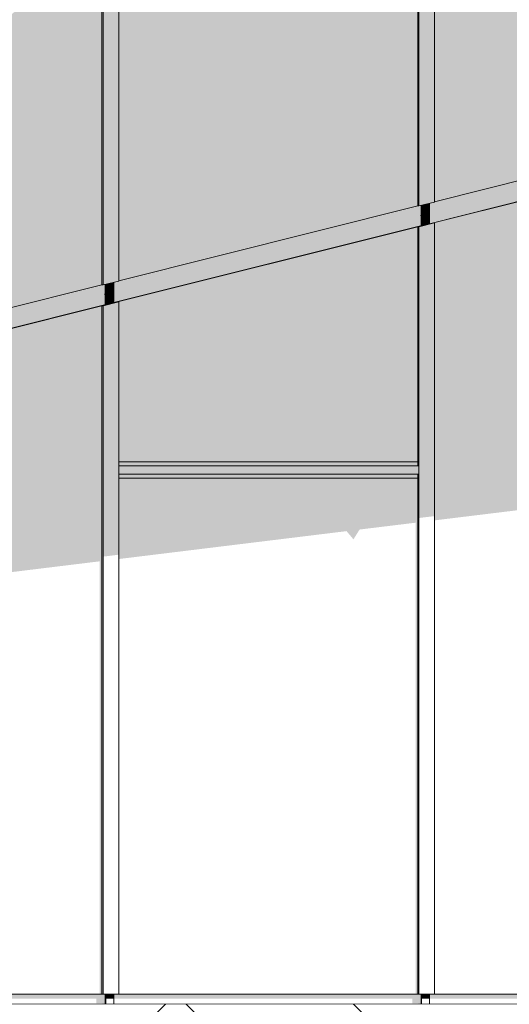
# Model space of a CAD drawing. Header units: millimetres. Extents: x 7522813 to 7573737, y -9734 to 10800.
# Tile 34 of 71: x 7538905 to 7540096, y 0 to 2394. Entities that reach past the tile are written whole.
import ezdxf

# ---------------------------------------------------------------- set-up
doc = ezdxf.new("R2010")
doc.units = ezdxf.units.MM
doc.header["$MEASUREMENT"] = 0
doc.linetypes.add('Wipeout_Contour', pattern=[1000, 0, -1000])
for name, color, linetype in [('Nowe_130-Z Teren otaczajacy', 7, 'Continuous'), ('Nowe_290-A Ściany kurtynowe', 7, 'Continuous'), ('Nowe_Wypełnienia PZT', 7, 'Continuous')]:
    doc.layers.add(name, color=color, linetype=linetype)
doc.layers.add('Nowe_130-Z Teren otaczajacy_Nr_pióra__93', color=7, linetype='Continuous', lineweight=13)
doc.layers.add('Nowe_290-A Ściany kurtynowe_Nr_pióra__87', color=7, linetype='Continuous', lineweight=13)
doc.layers.add('Nowe_290-A Ściany kurtynowe_Nr_pióra__81', color=7, linetype='Continuous', lineweight=13, true_color=0x6a6a6a)
doc.layers.add('Nowe_Wypełnienia PZT_Nr_pióra__61', color=7, linetype='Continuous', lineweight=13, true_color=0x6a6a6a)

# ---------------------------------------------------------------- blocks, each defined once
blk = doc.blocks.new('ElemPrzekroju_35', base_point=(6982742.1, 0))
at = {"layer": 'Nowe_290-A Ściany kurtynowe_Nr_pióra__81', "linetype": 'Continuous', "lineweight": 0, "true_color": 0x1a1a1a}
blk.add_hatch(color=250, dxfattribs=at).paths.add_polyline_path([(7539111.5, 25), (7537549, 25), (7537549, 10.3), (7537550.5, 13.6), (7539091.3, 13.6), (7539091.3, 2.2), (7539106.2, 2.2), (7539106.2, 0), (7539111.5, 0)])
blk = doc.blocks.new('ElemPrzekroju_36', base_point=(6982742.1, 0))
at = {"layer": 'Nowe_290-A Ściany kurtynowe_Nr_pióra__81', "linetype": 'Continuous', "lineweight": 0, "true_color": 0x1a1a1a}
blk.add_hatch(color=250, dxfattribs=at).paths.add_polyline_path([(7539879.8, 25), (7539133.5, 25), (7539133.5, 10.3), (7539135, 13.6), (7539859.6, 13.6), (7539859.6, 2.2), (7539874.5, 2.2), (7539874.5, 0), (7539879.8, 0)])
blk = doc.blocks.new('ElemPrzekroju_37', base_point=(6982742.1, 0))
at = {"layer": 'Nowe_290-A Ściany kurtynowe_Nr_pióra__81', "linetype": 'Continuous', "lineweight": 0, "true_color": 0x1a1a1a}
blk.add_hatch(color=250, dxfattribs=at).paths.add_polyline_path([(7539901.8, 25), (7539901.8, 10.3), (7539903.3, 13.6), (7541444.1, 13.6), (7541444.1, 2.2), (7541459, 2.2), (7541459, 0), (7541464.3, 0), (7541464.3, 25)])
blk = doc.blocks.new('ElemPrzekroju_44', base_point=(6982742.1, 0))
at = {"layer": 'Nowe_290-A Ściany kurtynowe_Nr_pióra__81', "linetype": 'Continuous', "lineweight": 0, "true_color": 0x1a1a1a}
for points in [[(7539872.9, 1319), (7539145.9, 1319), (7539145.9, 1309), (7539872.9, 1309)], [(7539872.9, 1289), (7539145.9, 1289), (7539145.9, 1082.7), (7539699.9, 1150.5), (7539716.7, 1130.6), (7539731.6, 1154.4), (7539867.7, 1171), (7539867.7, 25), (7539872.9, 25)], [(7539114.3, 25), (7539111.5, 25), (7539111.5, 0), (7539114.3, 0)], [(7539114.3, 13.6), (7539123.9, 13.6), (7539123.9, 25), (7539114.3, 25)], [(7539892.2, 25), (7539892.2, 13.6), (7539901.8, 13.6), (7539901.8, 25)]]:
    blk.add_hatch(color=250, dxfattribs=at).paths.add_polyline_path(points)
at = {"layer": 'Nowe_290-A Ściany kurtynowe_Nr_pióra__87', "color": 7, "linetype": 'Continuous', "lineweight": 13}
for p, q in [((7539872.9, 1319), (7539145.9, 1319)), ((7539114.3, 25), (7539114.3, 0)), ((7539145.9, 25), (7539872.9, 25)), ((7539901.8, 0), (7539901.8, 25))]:
    blk.add_line(p, q, dxfattribs=at)
blk = doc.blocks.new('ElemPrzekroju_49', base_point=(6982742.1, 0))
at = {"layer": 'Nowe_290-A Ściany kurtynowe_Nr_pióra__81', "linetype": 'Continuous', "lineweight": 0, "true_color": 0x1a1a1a}
for points in [[(7539123.9, 1728.2), (7539123.9, 1703), (7539133.5, 1705.4), (7539133.5, 1730.6)], [(7537549, 1309.9), (7537549, 1309.2), (7539114.3, 1700.6), (7539111.5, 1700.6)], [(7539104.7, 1698.2), (7537558.6, 1311.6), (7537561.4, 1311.6), (7537561.4, 889), (7537774.9, 915.1), (7537801.1, 875.2), (7537839.4, 887.6), (7537834.7, 902.3), (7537849.1, 897.9), (7537844.2, 923.6), (7539099.4, 1077.1), (7539099.4, 25), (7539104.7, 25)], [(7537527, 1329.6), (7537527, 1319), (7537529.8, 1319), (7537529.8, 1329.6)], [(7537539.4, 1332.5), (7537529.8, 1330.1), (7537529.8, 1319), (7537539.4, 1319)], [(7537529.8, 25), (7537527, 25), (7537527, 0), (7537529.8, 0)], [(7537529.8, 13.6), (7537539.4, 13.6), (7537539.4, 25), (7537529.8, 25)], [(7539123.9, 25), (7539123.9, 13.6), (7539133.5, 13.6), (7539133.5, 25)]]:
    blk.add_hatch(color=250, dxfattribs=at).paths.add_polyline_path(points)
at = {"layer": 'Nowe_290-A Ściany kurtynowe_Nr_pióra__87', "color": 7, "linetype": 'Continuous', "lineweight": 13}
for p, q in [((7539133.5, 1731.1), (7539123.9, 1728.7)), ((7539123.9, 1728.7), (7539123.9, 1728.2)), ((7539133.5, 1705.4), (7539133.5, 1730.6)), ((7539104.7, 1698.2), (7537558.6, 1311.6)), ((7537527, 1330.1), (7537529.8, 1330.1)), ((7537539.4, 1332.5), (7537529.8, 1330.1)), ((7537529.8, 1329.6), (7537529.8, 1304.4)), ((7537539.4, 1332), (7537539.4, 1332.5)), ((7537539.4, 1306.8), (7537539.4, 1319)), ((7537529.8, 25), (7537529.8, 0)), ((7537561.4, 25), (7539104.7, 25)), ((7539133.5, 0), (7539133.5, 25))]:
    blk.add_line(p, q, dxfattribs=at)
blk = doc.blocks.new('ElemPrzekroju_183', base_point=(6982742.1, 0))
at = {"layer": 'Nowe_290-A Ściany kurtynowe_Nr_pióra__81', "linetype": 'Continuous', "lineweight": 0, "true_color": 0x1a1a1a}
for points in [[(7541476.7, 2291.2), (7541486.3, 2293.6), (7541486.3, 2318.8), (7541476.7, 2316.4)], [(7539901.8, 1898.1), (7539901.8, 1897.4), (7541467.1, 2288.8), (7541464.3, 2288.8)], [(7539911.4, 1899.8), (7539914.1, 1899.8), (7539914.1, 1176.7), (7540664.3, 1268.4), (7540678, 1244), (7540713.4, 1274.4), (7540851.7, 1291.3), (7540868, 1282.1), (7540869.4, 1293.4), (7541452.2, 1364.7), (7541452.2, 25), (7541457.5, 25), (7541457.5, 2286.4)], [(7539879.8, 1892.6), (7539882.5, 1892.6), (7539882.5, 1917.8), (7539879.8, 1917.8)], [(7539882.5, 1917.8), (7539882.5, 1892.6), (7539892.2, 1895), (7539892.2, 1920.2)], [(7539882.5, 25), (7539879.8, 25), (7539879.8, 0), (7539882.5, 0)], [(7539882.5, 13.6), (7539892.2, 13.6), (7539892.2, 25), (7539882.5, 25)], [(7541476.7, 25), (7541476.7, 13.6), (7541486.3, 13.6), (7541486.3, 25)]]:
    blk.add_hatch(color=250, dxfattribs=at).paths.add_polyline_path(points)
at = {"layer": 'Nowe_290-A Ściany kurtynowe_Nr_pióra__87', "color": 7, "linetype": 'Continuous', "lineweight": 13}
for p, q in [((7541486.3, 2319.3), (7541476.7, 2316.9)), ((7541476.7, 2316.9), (7541476.7, 2316.4)), ((7541486.3, 2319.3), (7541486.3, 2319.3)), ((7541486.3, 2293.6), (7541486.3, 2318.8)), ((7541457.5, 2286.4), (7539911.4, 1899.8)), ((7539879.8, 1918.3), (7539882.5, 1918.3)), ((7539892.2, 1920.7), (7539882.5, 1918.3)), ((7539882.5, 1917.8), (7539882.5, 1892.6)), ((7539882.5, 25), (7539882.5, 0)), ((7539914.1, 25), (7541457.5, 25)), ((7541486.3, 0), (7541486.3, 25))]:
    blk.add_line(p, q, dxfattribs=at)
blk = doc.blocks.new('ElemPrzekroju_184', base_point=(6982742.1, 0))
at = {"layer": 'Nowe_290-A Ściany kurtynowe_Nr_pióra__81', "linetype": 'Continuous', "lineweight": 0, "true_color": 0x1a1a1a}
for points in [[(7539892.2, 1920.2), (7539892.2, 1895), (7539901.8, 1897.4), (7539901.8, 1922.6)], [(7539879.8, 1892.6), (7539133.5, 1706.1), (7539133.5, 1705.4), (7539882.5, 1892.6)], [(7539872.9, 1890.2), (7539143.1, 1707.8), (7539145.9, 1707.8), (7539145.9, 1319), (7539872.9, 1319)], [(7539111.5, 1725.8), (7539111.5, 1700.6), (7539114.3, 1700.6), (7539114.3, 1725.8)], [(7539114.3, 1725.8), (7539114.3, 1700.6), (7539123.9, 1703), (7539123.9, 1728.2)]]:
    blk.add_hatch(color=250, dxfattribs=at).paths.add_polyline_path(points)
at = {"layer": 'Nowe_290-A Ściany kurtynowe_Nr_pióra__87', "color": 7, "linetype": 'Continuous', "lineweight": 13}
for p, q in [((7539901.8, 1923.1), (7539892.2, 1920.7)), ((7539901.8, 1897.4), (7539901.8, 1922.6)), ((7539872.9, 1890.2), (7539143.1, 1707.8)), ((7539111.5, 1726.3), (7539114.3, 1726.3)), ((7539123.9, 1728.7), (7539114.3, 1726.3)), ((7539114.3, 1725.8), (7539114.3, 1700.6)), ((7539145.9, 1279), (7539872.9, 1279))]:
    blk.add_line(p, q, dxfattribs=at)
blk = doc.blocks.new('ElemPrzekroju_191', base_point=(6982742.1, 0))
at = {"layer": 'Nowe_290-A Ściany kurtynowe_Nr_pióra__81', "linetype": 'Continuous', "lineweight": 0, "true_color": 0x1a1a1a}
blk.add_hatch(color=250, dxfattribs=at).paths.add_polyline_path([(7537549, 1359.4), (7537549, 1309.9), (7539111.5, 1700.6), (7539111.5, 1726.3), (7537774.1, 1391.9), (7537774.1, 1416.4), (7537561.4, 1363.2), (7537561.4, 1362.5)])
at = {"layer": 'Nowe_290-A Ściany kurtynowe_Nr_pióra__87', "color": 7, "linetype": 'Continuous', "lineweight": 13}
blk.add_line((7539111.5, 1700.6), (7537549, 1309.9), dxfattribs=at)
blk = doc.blocks.new('ElemPrzekroju_192', base_point=(6982742.1, 0))
at = {"layer": 'Nowe_290-A Ściany kurtynowe_Nr_pióra__87', "color": 7, "linetype": 'Continuous', "lineweight": 13}
blk.add_line((7539879.8, 1892.6), (7539133.5, 1706.1), dxfattribs=at)
blk = doc.blocks.new('ElemPrzekroju_193', base_point=(6982742.1, 0))
at = {"layer": 'Nowe_290-A Ściany kurtynowe_Nr_pióra__87', "color": 7, "linetype": 'Continuous', "lineweight": 13}
blk.add_line((7541464.3, 2288.8), (7539901.8, 1898.1), dxfattribs=at)
blk = doc.blocks.new('ElemPrzekroju_199', base_point=(6982742.1, 0))
at = {"layer": 'Nowe_290-A Ściany kurtynowe_Nr_pióra__81', "linetype": 'Continuous', "lineweight": 0, "true_color": 0x1a1a1a}
for points in [[(7539111.5, 2514.4), (7538946.3, 2473.1), (7538951.2, 2460.5), (7539111.5, 2500.6)], [(7537816.6, 2176.9), (7538843.3, 2433.5), (7538828.2, 2443.6), (7537824.4, 2192.7)], [(7537549, 2109.9), (7537809.7, 2175.1), (7537774.4, 2180.2), (7537549, 2123.8)]]:
    blk.add_hatch(color=250, dxfattribs=at).paths.add_polyline_path(points)
at = {"layer": 'Nowe_290-A Ściany kurtynowe_Nr_pióra__87', "color": 7, "linetype": 'Continuous', "lineweight": 13}
for p, q in [((7539111.5, 2500.6), (7538951.2, 2460.5)), ((7538843.3, 2433.5), (7537816.6, 2176.9)), ((7537809.7, 2175.1), (7537549, 2109.9))]:
    blk.add_line(p, q, dxfattribs=at)
blk = doc.blocks.new('ElemPrzekroju_209', base_point=(6982742.1, 0))
at = {"layer": 'Nowe_290-A Ściany kurtynowe_Nr_pióra__81', "linetype": 'Continuous', "lineweight": 0, "true_color": 0x1a1a1a}
blk.add_hatch(color=250, dxfattribs=at).paths.add_polyline_path([(7539901.8, 1947.6), (7539901.8, 1898.1), (7541464.3, 2288.8), (7541464.3, 2314.5), (7540848, 2160.4), (7541464.3, 2314.5), (7541464.3, 2338.3), (7541460.3, 2337.3), (7541457.5, 2337.3), (7539914.1, 1951.4), (7539914.1, 1950.7)])
blk = doc.blocks.new('ElemPrzekroju_210', base_point=(6982742.1, 0))
at = {"layer": 'Nowe_290-A Ściany kurtynowe_Nr_pióra__81', "linetype": 'Continuous', "lineweight": 0, "true_color": 0x1a1a1a}
blk.add_hatch(color=250, dxfattribs=at).paths.add_polyline_path([(7539133.5, 1755.6), (7539133.5, 1706.1), (7539879.8, 1892.6), (7539879.8, 1942.1), (7539875.7, 1941.1), (7539872.9, 1941.1), (7539145.9, 1759.4), (7539145.9, 1758.7)])
blk = doc.blocks.new('ElemPrzekroju_211', base_point=(6982742.1, 0))
at = {"layer": 'Nowe_290-A Ściany kurtynowe_Nr_pióra__81', "linetype": 'Continuous', "lineweight": 0, "true_color": 0x1a1a1a}
blk.add_hatch(color=250, dxfattribs=at).paths.add_polyline_path([(7539104.7, 1749.1), (7537774.1, 1416.4), (7537774.1, 1391.9), (7539111.5, 1726.3), (7539111.5, 1750.1), (7539107.5, 1749.1)])
blk = doc.blocks.new('ElemPrzekroju_216', base_point=(6982742.1, 0))
at = {"layer": 'Nowe_290-A Ściany kurtynowe_Nr_pióra__81', "linetype": 'Continuous', "lineweight": 0, "true_color": 0x1a1a1a}
for points in [[(7539901.8, 2698.1), (7539901.8, 2697.4), (7541467.1, 3088.8), (7541464.3, 3088.8)], [(7541486.3, 3108.1), (7541476.7, 3105.7), (7541476.7, 3091.2), (7541486.3, 3093.6)], [(7539911.4, 2699.8), (7539914.1, 2699.8), (7539914.1, 1951.4), (7541457.5, 2337.3), (7541457.5, 3086.4)], [(7539879.8, 2692.6), (7539882.5, 2692.6), (7539882.5, 2707.2), (7539879.8, 2706.5)], [(7539882.5, 2692.6), (7539892.2, 2695), (7539892.2, 2709.6), (7539882.5, 2707.2)], [(7541486.3, 2343.8), (7541476.7, 2341.4), (7541476.7, 2316.4), (7541486.3, 2318.8)], [(7539879.8, 1942.1), (7539879.8, 1917.8), (7539882.5, 1917.8), (7539882.5, 1942.8)], [(7539882.5, 1917.8), (7539892.2, 1920.2), (7539892.2, 1945.2), (7539882.5, 1942.8)]]:
    blk.add_hatch(color=250, dxfattribs=at).paths.add_polyline_path(points)
at = {"layer": 'Nowe_290-A Ściany kurtynowe_Nr_pióra__87', "color": 7, "linetype": 'Continuous', "lineweight": 13}
for p, q in [((7541486.3, 3093.6), (7541486.3, 3108.1)), ((7541457.5, 3086.4), (7539911.4, 2699.8)), ((7539882.5, 2707.2), (7539882.5, 2692.6)), ((7539914.1, 1951.4), (7541457.5, 2337.3)), ((7541486.3, 2319.3), (7541486.3, 2343.8)), ((7541476.7, 2316.4), (7541486.3, 2318.8)), ((7541486.3, 2318.8), (7541486.3, 2319.3)), ((7539882.5, 1942.8), (7539882.5, 1917.8)), ((7539879.8, 1917.8), (7539882.5, 1917.8)), ((7539882.5, 1917.8), (7539892.2, 1920.2)), ((7539892.2, 1920.2), (7539892.2, 1920.7))]:
    blk.add_line(p, q, dxfattribs=at)
blk = doc.blocks.new('ElemPrzekroju_217', base_point=(6982742.1, 0))
at = {"layer": 'Nowe_290-A Ściany kurtynowe_Nr_pióra__81', "linetype": 'Continuous', "lineweight": 0, "true_color": 0x1a1a1a}
for points in [[(7539892.2, 2709.6), (7539892.2, 2695), (7539901.8, 2697.4), (7539901.8, 2712)], [(7539879.8, 2692.6), (7539133.5, 2506.1), (7539133.5, 2505.4), (7539882.5, 2692.6)], [(7539872.9, 2690.2), (7539143.1, 2507.8), (7539145.9, 2507.8), (7539145.9, 1759.4), (7539872.9, 1941.1)], [(7539111.5, 2500.6), (7539114.3, 2500.6), (7539114.3, 2515.1), (7539111.5, 2514.4)], [(7539123.9, 2517.5), (7539114.3, 2515.1), (7539114.3, 2500.6), (7539123.9, 2503)], [(7539892.2, 1920.2), (7539901.8, 1922.6), (7539901.8, 1947.6), (7539892.2, 1945.2)], [(7539111.5, 1750.1), (7539111.5, 1725.8), (7539114.3, 1725.8), (7539114.3, 1750.8)], [(7539123.9, 1753.2), (7539114.3, 1750.8), (7539114.3, 1725.8), (7539123.9, 1728.2)]]:
    blk.add_hatch(color=250, dxfattribs=at).paths.add_polyline_path(points)
at = {"layer": 'Nowe_290-A Ściany kurtynowe_Nr_pióra__87', "color": 7, "linetype": 'Continuous', "lineweight": 13}
for p, q in [((7539901.8, 2697.4), (7539901.8, 2712)), ((7539872.9, 2690.2), (7539143.1, 2507.8)), ((7539114.3, 2515.1), (7539114.3, 2500.6)), ((7539145.9, 1759.4), (7539872.9, 1941.1)), ((7539901.8, 1922.6), (7539901.8, 1947.6)), ((7539892.2, 1920.2), (7539901.8, 1922.6)), ((7539114.3, 1750.8), (7539114.3, 1725.8)), ((7539111.5, 1725.8), (7539114.3, 1725.8)), ((7539114.3, 1725.8), (7539123.9, 1728.2))]:
    blk.add_line(p, q, dxfattribs=at)
blk = doc.blocks.new('ElemPrzekroju_218', base_point=(6982742.1, 0))
at = {"layer": 'Nowe_290-A Ściany kurtynowe_Nr_pióra__81', "linetype": 'Continuous', "lineweight": 0, "true_color": 0x1a1a1a}
for points in [[(7539133.5, 2519.9), (7539123.9, 2517.5), (7539123.9, 2503), (7539133.5, 2505.4)], [(7537811.5, 2174.9), (7537558.6, 2111.6), (7537561.4, 2111.6), (7537561.4, 1363.2), (7539104.7, 1749.1), (7539104.7, 2498.2), (7538950.9, 2459.7), (7538939.5, 2450.7), (7538937, 2436.5), (7538918.5, 2433.9), (7538883.8, 2406.3), (7538855.7, 2425.1), (7538849.8, 2424.3), (7538845.9, 2431.8), (7538844, 2433), (7537816.2, 2176.1), (7537815.4, 2174.3)], [(7538951.3, 2460.1), (7538950.9, 2459.7), (7539114.3, 2500.6), (7539111.5, 2500.6), (7538951.2, 2460.5)], [(7537816.2, 2176.1), (7538844, 2433), (7538843.3, 2433.5), (7537816.6, 2176.9)], [(7537549, 2109.9), (7537549, 2109.2), (7537811.5, 2174.9), (7537809.7, 2175.1)], [(7537527, 2104.4), (7537529.8, 2104.4), (7537529.8, 2119), (7537527, 2118.3)], [(7537529.8, 2119), (7537529.8, 2104.4), (7537539.4, 2106.8), (7537539.4, 2121.4)], [(7539123.9, 1753.2), (7539123.9, 1728.2), (7539133.5, 1730.6), (7539133.5, 1755.6)], [(7537527, 1329.6), (7537529.8, 1329.6), (7537529.8, 1354.6), (7537527, 1354)], [(7537529.8, 1354.6), (7537529.8, 1330.1), (7537539.4, 1332.5), (7537539.4, 1357)]]:
    blk.add_hatch(color=250, dxfattribs=at).paths.add_polyline_path(points)
at = {"layer": 'Nowe_290-A Ściany kurtynowe_Nr_pióra__87', "color": 7, "linetype": 'Continuous', "lineweight": 13}
for p, q in [((7539133.5, 2505.4), (7539133.5, 2519.9)), ((7539104.7, 2498.2), (7538950.9, 2459.7)), ((7538844, 2433), (7537816.2, 2176.1)), ((7537811.5, 2174.9), (7537558.6, 2111.6)), ((7537529.8, 2119), (7537529.8, 2104.4)), ((7537561.4, 1363.2), (7539104.7, 1749.1)), ((7539133.5, 1730.6), (7539133.5, 1755.6)), ((7539123.9, 1728.2), (7539133.5, 1730.6)), ((7537529.8, 1354.6), (7537529.8, 1329.6)), ((7537527, 1329.6), (7537529.8, 1329.6)), ((7537529.8, 1329.6), (7537539.4, 1332))]:
    blk.add_line(p, q, dxfattribs=at)
blk = doc.blocks.new('ElemPrzekroju_228', base_point=(6982742.1, 0))
at = {"layer": 'Nowe_130-Z Teren otaczajacy_Nr_pióra__93', "color": 7, "linetype": 'Continuous', "lineweight": 13}
blk.add_line((7541480, 0), (7530168.5, 0), dxfattribs=at)
blk = doc.blocks.new('ElemPrzekroju_233', base_point=(6982742.1, 0))
at = {"layer": 'Nowe_290-A Ściany kurtynowe_Nr_pióra__81', "linetype": 'Continuous', "lineweight": 0, "true_color": 0x1a1a1a}
for points in [[(7539104.7, 25), (7539107.5, 25), (7539107.5, 1299), (7539104.7, 1299)], [(7539107.5, 1299), (7539107.5, 1088.5), (7539145.9, 1093.2), (7539145.9, 1299)]]:
    blk.add_hatch(color=250, dxfattribs=at).paths.add_polyline_path(points)
at = {"layer": 'Nowe_290-A Ściany kurtynowe_Nr_pióra__87', "color": 7, "linetype": 'Continuous', "lineweight": 13}
for p, q in [((7539104.7, 1299), (7539104.7, 25)), ((7539107.5, 25), (7539107.5, 1299)), ((7539145.9, 1289), (7539145.9, 1299)), ((7539145.9, 25), (7539145.9, 1289)), ((7539104.7, 25), (7539107.5, 25)), ((7539107.5, 25), (7539145.9, 25))]:
    blk.add_line(p, q, dxfattribs=at)
blk = doc.blocks.new('ElemPrzekroju_234', base_point=(6982742.1, 0))
at = {"layer": 'Nowe_290-A Ściany kurtynowe_Nr_pióra__81', "linetype": 'Continuous', "lineweight": 0, "true_color": 0x1a1a1a}
for points in [[(7539875.7, 1299), (7539875.7, 1182.4), (7539914.1, 1187.1), (7539914.1, 1299)], [(7539875.7, 1289), (7539872.9, 1289), (7539872.9, 25), (7539875.7, 25)]]:
    blk.add_hatch(color=250, dxfattribs=at).paths.add_polyline_path(points)
at = {"layer": 'Nowe_290-A Ściany kurtynowe_Nr_pióra__87', "color": 7, "linetype": 'Continuous', "lineweight": 13}
for p, q in [((7539914.1, 25), (7539914.1, 1299)), ((7539872.9, 1289), (7539872.9, 25)), ((7539875.7, 25), (7539875.7, 1289)), ((7539872.9, 25), (7539875.7, 25)), ((7539875.7, 25), (7539914.1, 25))]:
    blk.add_line(p, q, dxfattribs=at)
blk = doc.blocks.new('ElemPrzekroju_301', base_point=(6982742.1, 0))
at = {"layer": 'Nowe_290-A Ściany kurtynowe_Nr_pióra__81', "linetype": 'Continuous', "lineweight": 0, "true_color": 0x1a1a1a}
for points in [[(7539143.1, 1707.8), (7539123.9, 1703), (7539104.7, 1698.2), (7539107.5, 1698.2), (7539145.9, 1707.8)], [(7539145.9, 1707.8), (7539107.5, 1698.2), (7539107.5, 1299), (7539145.9, 1299)], [(7539104.7, 1299), (7539107.5, 1299), (7539107.5, 1698.2), (7539104.7, 1698.2)]]:
    blk.add_hatch(color=250, dxfattribs=at).paths.add_polyline_path(points)
at = {"layer": 'Nowe_290-A Ściany kurtynowe_Nr_pióra__87', "color": 7, "linetype": 'Continuous', "lineweight": 13}
for p, q in [((7539104.7, 1698.2), (7539123.9, 1703)), ((7539145.9, 1707.8), (7539107.5, 1698.2)), ((7539143.1, 1707.8), (7539123.9, 1703)), ((7539143.1, 1707.8), (7539145.9, 1707.8)), ((7539145.9, 1309), (7539145.9, 1707.8)), ((7539107.5, 1698.2), (7539104.7, 1698.2)), ((7539104.7, 1698.2), (7539104.7, 1299)), ((7539107.5, 1299), (7539107.5, 1698.2)), ((7539145.9, 1299), (7539145.9, 1309))]:
    blk.add_line(p, q, dxfattribs=at)
blk = doc.blocks.new('ElemPrzekroju_304', base_point=(6982742.1, 0))
at = {"layer": 'Nowe_290-A Ściany kurtynowe_Nr_pióra__81', "linetype": 'Continuous', "lineweight": 0, "true_color": 0x1a1a1a}
for points in [[(7539911.4, 1899.8), (7539892.2, 1895), (7539872.9, 1890.2), (7539875.7, 1890.2), (7539914.1, 1899.8)], [(7539914.1, 1899.8), (7539875.7, 1890.2), (7539875.7, 1299), (7539914.1, 1299)], [(7539872.9, 1309), (7539875.7, 1309), (7539875.7, 1890.2), (7539872.9, 1890.2)]]:
    blk.add_hatch(color=250, dxfattribs=at).paths.add_polyline_path(points)
at = {"layer": 'Nowe_290-A Ściany kurtynowe_Nr_pióra__87', "color": 7, "linetype": 'Continuous', "lineweight": 13}
for p, q in [((7539872.9, 1890.2), (7539882.5, 1892.6)), ((7539914.1, 1899.8), (7539875.7, 1890.2)), ((7539882.5, 1892.6), (7539892.2, 1895)), ((7539911.4, 1899.8), (7539892.2, 1895)), ((7539911.4, 1899.8), (7539914.1, 1899.8)), ((7539914.1, 1299), (7539914.1, 1899.8)), ((7539875.7, 1890.2), (7539872.9, 1890.2)), ((7539872.9, 1890.2), (7539872.9, 1309)), ((7539875.7, 1309), (7539875.7, 1890.2))]:
    blk.add_line(p, q, dxfattribs=at)
blk = doc.blocks.new('ElemPrzekroju_306', base_point=(6982742.1, 0))
at = {"layer": 'Nowe_290-A Ściany kurtynowe_Nr_pióra__81', "linetype": 'Continuous', "lineweight": 0, "true_color": 0x1a1a1a}
for points in [[(7539911.4, 2699.8), (7539892.2, 2695), (7539872.9, 2690.2), (7539875.7, 2690.2), (7539914.1, 2699.8)], [(7539872.9, 1941.1), (7539875.7, 1941.1), (7539875.7, 2690.2), (7539872.9, 2690.2)], [(7539875.7, 2690.2), (7539875.7, 1941.1), (7539914.1, 1950.7), (7539914.1, 2699.8)]]:
    blk.add_hatch(color=250, dxfattribs=at).paths.add_polyline_path(points)
at = {"layer": 'Nowe_290-A Ściany kurtynowe_Nr_pióra__87', "color": 7, "linetype": 'Continuous', "lineweight": 13}
for p, q in [((7539872.9, 2690.2), (7539892.2, 2695)), ((7539875.7, 2690.2), (7539872.9, 2690.2)), ((7539872.9, 2690.2), (7539872.9, 1941.1)), ((7539914.1, 2699.8), (7539875.7, 2690.2)), ((7539875.7, 1941.1), (7539875.7, 2690.2)), ((7539901.8, 2697.4), (7539892.2, 2695)), ((7539911.4, 2699.8), (7539901.8, 2697.4)), ((7539911.4, 2699.8), (7539914.1, 2699.8)), ((7539914.1, 1950.7), (7539914.1, 2699.8)), ((7539872.9, 1941.1), (7539875.7, 1941.1)), ((7539875.7, 1941.1), (7539914.1, 1950.7))]:
    blk.add_line(p, q, dxfattribs=at)
blk = doc.blocks.new('ElemPrzekroju_308', base_point=(6982742.1, 0))
at = {"layer": 'Nowe_290-A Ściany kurtynowe_Nr_pióra__81', "linetype": 'Continuous', "lineweight": 0, "true_color": 0x1a1a1a}
for points in [[(7539143.1, 2507.8), (7539123.9, 2503), (7539104.7, 2498.2), (7539107.5, 2498.2), (7539145.9, 2507.8)], [(7539104.7, 1749.1), (7539107.5, 1749.1), (7539107.5, 2498.2), (7539104.7, 2498.2)], [(7539107.5, 2498.2), (7539107.5, 1749.1), (7539145.9, 1758.7), (7539145.9, 2507.8)]]:
    blk.add_hatch(color=250, dxfattribs=at).paths.add_polyline_path(points)
at = {"layer": 'Nowe_290-A Ściany kurtynowe_Nr_pióra__87', "color": 7, "linetype": 'Continuous', "lineweight": 13}
for p, q in [((7539104.7, 2498.2), (7539114.3, 2500.6)), ((7539107.5, 2498.2), (7539104.7, 2498.2)), ((7539104.7, 2498.2), (7539104.7, 1749.1)), ((7539145.9, 2507.8), (7539107.5, 2498.2)), ((7539107.5, 1749.1), (7539107.5, 2498.2)), ((7539114.3, 2500.6), (7539123.9, 2503)), ((7539133.5, 2505.4), (7539123.9, 2503)), ((7539143.1, 2507.8), (7539133.5, 2505.4)), ((7539143.1, 2507.8), (7539145.9, 2507.8)), ((7539145.9, 1758.7), (7539145.9, 2507.8)), ((7539104.7, 1749.1), (7539107.5, 1749.1)), ((7539107.5, 1749.1), (7539145.9, 1758.7))]:
    blk.add_line(p, q, dxfattribs=at)
blk = doc.blocks.new('ElemPrzekroju_322', base_point=(6982742.1, 0))
at = {"layer": 'Nowe_290-A Ściany kurtynowe_Nr_pióra__81', "linetype": 'Continuous', "lineweight": 0, "true_color": 0x1a1a1a}
blk.add_hatch(color=250, dxfattribs=at).paths.add_polyline_path([(7539875.7, 1309), (7539145.9, 1309), (7539145.9, 1289), (7539875.7, 1289)])
at = {"layer": 'Nowe_290-A Ściany kurtynowe_Nr_pióra__87', "color": 7, "linetype": 'Continuous', "lineweight": 13}
for p, q in [((7539145.9, 1309), (7539875.7, 1309)), ((7539875.7, 1289), (7539875.7, 1309)), ((7539145.9, 1289), (7539875.7, 1289))]:
    blk.add_line(p, q, dxfattribs=at)

msp = doc.modelspace()

# ---------------------------------------------------------------- block references
at = {"layer": 'Nowe_130-Z Teren otaczajacy', "lineweight": 0}
msp.add_blockref('ElemPrzekroju_228', (6982742.1, 0), dxfattribs=at)
at = {"layer": 'Nowe_290-A Ściany kurtynowe', "lineweight": 0}
for name in ['ElemPrzekroju_216', 'ElemPrzekroju_217', 'ElemPrzekroju_306', 'ElemPrzekroju_218', 'ElemPrzekroju_199', 'ElemPrzekroju_308', 'ElemPrzekroju_209', 'ElemPrzekroju_183', 'ElemPrzekroju_193', 'ElemPrzekroju_210', 'ElemPrzekroju_184', 'ElemPrzekroju_192', 'ElemPrzekroju_304', 'ElemPrzekroju_211', 'ElemPrzekroju_49', 'ElemPrzekroju_191', 'ElemPrzekroju_301', 'ElemPrzekroju_44', 'ElemPrzekroju_233', 'ElemPrzekroju_322', 'ElemPrzekroju_234', 'ElemPrzekroju_35', 'ElemPrzekroju_36', 'ElemPrzekroju_37']:
    msp.add_blockref(name, (6982742.1, 0), dxfattribs=at)

# ---------------------------------------------------------------- next in the draw order: wipeouts: each hides what was drawn before it
at = {"color": 254, "linetype": 'Wipeout_Contour', "lineweight": 0, "ltscale": 30193101.222523}
msp.add_wipeout([(7573736.8, 0), (7522812.5, 0), (7522812.5, -4421.1), (7573736.8, -4421.1)], dxfattribs=at).dxf.layer = 'Nowe_Wypełnienia PZT'

# ---------------------------------------------------------------- next in the draw order: hatches: boundary and pattern name
at = {"layer": 'Nowe_Wypełnienia PZT_Nr_pióra__61', "linetype": 'Continuous', "lineweight": 13, "true_color": 0x6a6a6a}
h = msp.add_hatch(dxfattribs=at)
h.set_pattern_fill('Grunt', color=251, style=0, pattern_type=2)
h.set_pattern_definition([(45, (7549240.9, -2210.6), (-609.61, 609.61), []), (45, (7549037.7, -2007.4), (-1219.22, 1219.22), []), (45, (7548834.5, -1804.2), (-1219.22, 1219.22), []), (135, (7548631.3, -1600.95), (203.2037, 203.2037), [862.12, -862.12])])
h.paths.add_polyline_path([(7573736.8, 0), (7522812.5, 0), (7522812.5, -4421.1), (7573736.8, -4421.1)])

doc.saveas('drawing.dxf')
